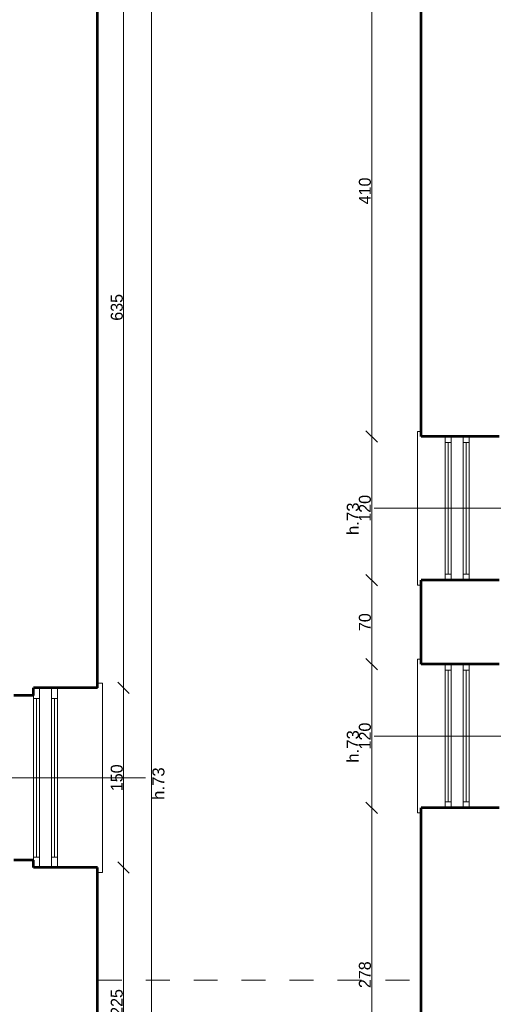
# Model space of a CAD drawing. Header units: inches. Extents: x -21887 to 84279, y -131485 to 67836.
# Tile 34 of 256: x 331 to 4283, y -26500 to -18284. Entities that reach past the tile are written whole.
import ezdxf

# ---------------------------------------------------------------- set-up
doc = ezdxf.new("R2010")
doc.units = ezdxf.units.IN
doc.header["$MEASUREMENT"] = 0
doc.linetypes.add('Dashed', pattern=[400, 200, -200])
doc.layers.get('0').update_dxf_attribs({"lineweight": 13})
doc.layers.get('Defpoints').update_dxf_attribs({"lineweight": 13})
for name, color, linetype, lineweight in [('AI_MURY', 7, 'Continuous', 53), ('Dimensioning', 7, 'Continuous', 13), ('DRZWI', 7, 'Continuous', 13), ('PODCIAGI', 7, 'Continuous', 13)]:
    doc.layers.add(name, color=color, linetype=linetype, lineweight=lineweight)
doc.styles.add('GENERATED_STYLE_7', font='txt')
doc.styles.add('Style-Courier New', font='txt')
doc.dimstyles.new('Dimstyle_4', dxfattribs={"dimtxt": 100, "dimasz": 95, "dimexe": 0, "dimexo": 0, "dimgap": 0.09, "dimtad": 1, "dimdec": 0, "dimlfac": 0.1, "dimzin": 0, "dimdsep": 46, "dimlunit": 5, "dimtxsty": 'GENERATED_STYLE_7', "dimblk": 'ARROWHEAD_6', "dimcen": 0.09, "dimclrd": 161, "dimclre": 161, "dimclrt": 7, "dimadec": 0, "dimazin": 0, "dimtfac": 1, "dimtdec": 0, "dimtmove": 0, "dimatfit": 3, "dimfxl": 0, "dimtolj": 1, "dimtzin": 0, "dimarcsym": 0})

# ---------------------------------------------------------------- blocks, each defined once
blk = doc.blocks.new('ARROWHEAD_6')
at = {"color": 0, "linetype": 'Continuous'}
for p, q in [((0, 0), (-1, 0)), ((-0.5, -0.5), (0.5, 0.5))]:
    blk.add_line(p, q, dxfattribs=at)
blk = doc.blocks.new('*U183')
at = {"layer": 'Defpoints', "color": 0, "linetype": 'Continuous'}
for p in [(-270, -24609.3), (56990.5, -24609.3), (57180.5, -28359.3)]:
    blk.add_point(p, dxfattribs=at)
at = {"layer": 'Dimensioning', "color": 161, "linetype": 'Continuous', "lineweight": -2}
for p, q in [((-269.9, -24609.3), (-270, -24609.3)), ((-270, -28264.3), (-270, -24704.3)), ((-269.9, -28359.3), (-270, -28359.3))]:
    blk.add_line(p, q, dxfattribs=at)
at = {"layer": 'Dimensioning', "color": 161, "linetype": 'Continuous', "lineweight": -2, "xscale": 95, "yscale": 95, "zscale": 95}
for p, rotation in [((-270, -24609.3), 90), ((-270, -28359.3), 270)]:
    blk.add_blockref('ARROWHEAD_6', p, dxfattribs=dict(at, rotation=rotation))
at = {"layer": 'Dimensioning', "color": 7, "linetype": 'Continuous', "insert": (-326.3, -26484.3), "char_height": 100, "attachment_point": 5, "rotation": 90, "style": 'GENERATED_STYLE_7'}
blk.add_mtext('375', dxfattribs=at)
blk = doc.blocks.new('*D1913')
at = {"layer": 'Defpoints'}
for p in [(-270, -24609.3), (56990.5, -24609.3), (-270, -26484.3), (57180.5, -28359.3)]:
    blk.add_point(p, dxfattribs=at)
at = {"layer": 'Dimensioning', "color": 161, "linetype": 'Continuous'}
blk.add_blockref('*U183', (0, 0), dxfattribs=at)
blk = doc.blocks.new('*U184')
at = {"layer": 'Defpoints', "color": 0, "linetype": 'Continuous'}
for p in [(-270, -21459.3), (57580.5, -21459.3), (56990.5, -24609.3)]:
    blk.add_point(p, dxfattribs=at)
at = {"layer": 'Dimensioning', "color": 161, "linetype": 'Continuous', "lineweight": -2}
for p, q in [((-269.9, -21459.3), (-270, -21459.3)), ((-270, -24514.3), (-270, -21554.3)), ((-269.9, -24609.3), (-270, -24609.3))]:
    blk.add_line(p, q, dxfattribs=at)
at = {"layer": 'Dimensioning', "color": 161, "linetype": 'Continuous', "lineweight": -2, "xscale": 95, "yscale": 95, "zscale": 95}
for p, rotation in [((-270, -21459.3), 90), ((-270, -24609.3), 270)]:
    blk.add_blockref('ARROWHEAD_6', p, dxfattribs=dict(at, rotation=rotation))
at = {"layer": 'Dimensioning', "color": 7, "linetype": 'Continuous', "insert": (-326.3, -23034.3), "char_height": 100, "attachment_point": 5, "rotation": 90, "style": 'GENERATED_STYLE_7'}
blk.add_mtext('315', dxfattribs=at)
blk = doc.blocks.new('*U1771')
at = {"layer": 'Defpoints'}
for p in [(122.4, -22997.2), (57973, -22997.2), (122.4, -23034.3), (57383, -26147.2)]:
    blk.add_point(p, dxfattribs=at)
at = {"layer": 'Dimensioning', "color": 161, "linetype": 'Continuous'}
blk.add_blockref('*U184', (392.5, -1537.9), dxfattribs=at)
blk = doc.blocks.new('*D1914')
at = {"layer": 'Defpoints'}
for p in [(122.4, 0), (122.4, -22997.2), (57973, -22997.2), (57383, -26147.2)]:
    blk.add_point(p, dxfattribs=at)
at = {"layer": 'Dimensioning', "color": 161, "linetype": 'Continuous'}
blk.add_blockref('*U1771', (0, 0), dxfattribs=at)
blk = doc.blocks.new('*U207')
at = {"layer": 'Defpoints', "color": 0, "linetype": 'Continuous'}
for p in [(724.7, 55030.7), (1431.3, 55030.7), (853.3, -36559.3)]:
    blk.add_point(p, dxfattribs=at)
at = {"layer": 'Dimensioning', "color": 161, "linetype": 'Continuous', "lineweight": -2}
for p, q in [((1431.1, 55030.7), (1431.3, 55030.7)), ((1431.3, -36464.3), (1431.3, 54935.7)), ((1431.1, -36559.3), (1431.3, -36559.3))]:
    blk.add_line(p, q, dxfattribs=at)
at = {"layer": 'Dimensioning', "color": 161, "linetype": 'Continuous', "lineweight": -2, "xscale": 95, "yscale": 95, "zscale": 95}
for p, rotation in [((1431.3, 55030.7), 90), ((1431.3, -36559.3), 270)]:
    blk.add_blockref('ARROWHEAD_6', p, dxfattribs=dict(at, rotation=rotation))
at = {"layer": 'Dimensioning', "color": 7, "linetype": 'Continuous', "insert": (1375, 9235.7), "char_height": 100, "attachment_point": 5, "rotation": 90, "style": 'GENERATED_STYLE_7'}
blk.add_mtext('9159', dxfattribs=at)
blk = doc.blocks.new('*D1941')
at = {"layer": 'Defpoints'}
for p in [(724.7, 55030.7), (1431.3, 55030.7), (1431.3, 9235.7), (853.3, -36559.3)]:
    blk.add_point(p, dxfattribs=at)
at = {"layer": 'Dimensioning', "color": 161, "linetype": 'Continuous'}
blk.add_blockref('*U207', (0, 0), dxfattribs=at)
blk = doc.blocks.new('*U290')
at = {"layer": 'Defpoints', "color": 0, "linetype": 'Continuous'}
for p in [(839.8, -25359.3), (1197.4, -25359.3), (856.2, -27609.3)]:
    blk.add_point(p, dxfattribs=at)
at = {"layer": 'Dimensioning', "color": 161, "linetype": 'Continuous', "lineweight": -2}
for p, q in [((1197.2, -25359.3), (1197.4, -25359.3)), ((1197.4, -27514.3), (1197.4, -25454.3)), ((1197.2, -27609.3), (1197.4, -27609.3))]:
    blk.add_line(p, q, dxfattribs=at)
at = {"layer": 'Dimensioning', "color": 161, "linetype": 'Continuous', "lineweight": -2, "xscale": 95, "yscale": 95, "zscale": 95}
for p, rotation in [((1197.4, -25359.3), 90), ((1197.4, -27609.3), 270)]:
    blk.add_blockref('ARROWHEAD_6', p, dxfattribs=dict(at, rotation=rotation))
at = {"layer": 'Dimensioning', "color": 7, "linetype": 'Continuous', "insert": (1141.1, -26484.3), "char_height": 100, "attachment_point": 5, "rotation": 90, "style": 'GENERATED_STYLE_7'}
blk.add_mtext('225', dxfattribs=at)
blk = doc.blocks.new('*D2153')
at = {"layer": 'Defpoints'}
for p in [(839.8, -25359.3), (1197.4, -25359.3), (1197.4, -26484.3), (856.2, -27609.3)]:
    blk.add_point(p, dxfattribs=at)
at = {"layer": 'Dimensioning', "color": 161, "linetype": 'Continuous'}
blk.add_blockref('*U290', (0, 0), dxfattribs=at)
blk = doc.blocks.new('*U291')
at = {"layer": 'Defpoints', "color": 0, "linetype": 'Continuous'}
for p in [(823.5, -23859.3), (1197.4, -23859.3), (839.8, -25359.3)]:
    blk.add_point(p, dxfattribs=at)
at = {"layer": 'Dimensioning', "color": 161, "linetype": 'Continuous', "lineweight": -2}
for p, q in [((1197.2, -23859.3), (1197.4, -23859.3)), ((1197.4, -25264.3), (1197.4, -23954.3)), ((1197.2, -25359.3), (1197.4, -25359.3))]:
    blk.add_line(p, q, dxfattribs=at)
at = {"layer": 'Dimensioning', "color": 161, "linetype": 'Continuous', "lineweight": -2, "xscale": 95, "yscale": 95, "zscale": 95}
for p, rotation in [((1197.4, -23859.3), 90), ((1197.4, -25359.3), 270)]:
    blk.add_blockref('ARROWHEAD_6', p, dxfattribs=dict(at, rotation=rotation))
at = {"layer": 'Dimensioning', "color": 7, "linetype": 'Continuous', "insert": (1141.1, -24609.3), "char_height": 100, "attachment_point": 5, "rotation": 90, "style": 'GENERATED_STYLE_7'}
blk.add_mtext('150', dxfattribs=at)
blk = doc.blocks.new('*D2154')
at = {"layer": 'Defpoints'}
for p in [(823.5, -23859.3), (1197.4, -23859.3), (1197.4, -24609.3), (839.8, -25359.3)]:
    blk.add_point(p, dxfattribs=at)
at = {"layer": 'Dimensioning', "color": 161, "linetype": 'Continuous'}
blk.add_blockref('*U291', (0, 0), dxfattribs=at)
blk = doc.blocks.new('*U292')
at = {"layer": 'Defpoints', "color": 0, "linetype": 'Continuous'}
for p in [(826.4, -17509.3), (1197.4, -17509.3), (823.5, -23859.3)]:
    blk.add_point(p, dxfattribs=at)
at = {"layer": 'Dimensioning', "color": 161, "linetype": 'Continuous', "lineweight": -2}
for p, q in [((1197.2, -17509.3), (1197.4, -17509.3)), ((1197.4, -23764.3), (1197.4, -17604.3)), ((1197.2, -23859.3), (1197.4, -23859.3))]:
    blk.add_line(p, q, dxfattribs=at)
at = {"layer": 'Dimensioning', "color": 161, "linetype": 'Continuous', "lineweight": -2, "xscale": 95, "yscale": 95, "zscale": 95}
for p, rotation in [((1197.4, -17509.3), 90), ((1197.4, -23859.3), 270)]:
    blk.add_blockref('ARROWHEAD_6', p, dxfattribs=dict(at, rotation=rotation))
at = {"layer": 'Dimensioning', "color": 7, "linetype": 'Continuous', "insert": (1141.1, -20684.3), "char_height": 100, "attachment_point": 5, "rotation": 90, "style": 'GENERATED_STYLE_7'}
blk.add_mtext('635', dxfattribs=at)
blk = doc.blocks.new('*D2155')
at = {"layer": 'Defpoints'}
for p in [(826.4, -17509.3), (1197.4, -17509.3), (1197.4, -20684.3), (823.5, -23859.3)]:
    blk.add_point(p, dxfattribs=at)
at = {"layer": 'Dimensioning', "color": 161, "linetype": 'Continuous'}
blk.add_blockref('*U292', (0, 0), dxfattribs=at)
blk = doc.blocks.new('*U376')
at = {"layer": 'Defpoints', "color": 0, "linetype": 'Continuous'}
for p in [(-3768.9, -23758.2), (61880.5, -23758.2), (62095.5, -27324.3)]:
    blk.add_point(p, dxfattribs=at)
at = {"layer": 'Dimensioning', "color": 161, "linetype": 'Continuous', "lineweight": -2}
for p, q in [((-3768.7, -23758.2), (-3768.9, -23758.2)), ((-3768.9, -27229.3), (-3768.9, -23853.2)), ((-3768.7, -27324.3), (-3768.9, -27324.3))]:
    blk.add_line(p, q, dxfattribs=at)
at = {"layer": 'Dimensioning', "color": 161, "linetype": 'Continuous', "lineweight": -2, "xscale": 95, "yscale": 95, "zscale": 95}
for p, rotation in [((-3768.9, -23758.2), 90), ((-3768.9, -27324.3), 270)]:
    blk.add_blockref('ARROWHEAD_6', p, dxfattribs=dict(at, rotation=rotation))
at = {"layer": 'Dimensioning', "color": 7, "linetype": 'Continuous', "insert": (-3825.2, -25541.2), "char_height": 100, "attachment_point": 5, "rotation": 90, "style": 'GENERATED_STYLE_7'}
blk.add_mtext('357', dxfattribs=at)
blk = doc.blocks.new('*U1772')
at = {"layer": 'Defpoints'}
for p in [(-2777.6, -24404.3), (62871.9, -24404.3), (-2777.6, -25541.2), (63086.9, -27970.5)]:
    blk.add_point(p, dxfattribs=at)
at = {"layer": 'Dimensioning', "color": 161, "linetype": 'Continuous'}
blk.add_blockref('*U376', (991.3, -646.2), dxfattribs=at)
blk = doc.blocks.new('*D2396')
at = {"layer": 'Defpoints'}
for p in [(-2777.6, 0), (-2777.6, -24404.3), (62871.9, -24404.3), (63086.9, -27970.5)]:
    blk.add_point(p, dxfattribs=at)
at = {"layer": 'Dimensioning', "color": 161, "linetype": 'Continuous'}
blk.add_blockref('*U1772', (0, 0), dxfattribs=at)
blk = doc.blocks.new('*U377')
at = {"layer": 'Defpoints', "color": 0, "linetype": 'Continuous'}
for p in [(-3768.9, -21459.3), (61832.4, -21459.3), (61880.5, -23758.2)]:
    blk.add_point(p, dxfattribs=at)
at = {"layer": 'Dimensioning', "color": 161, "linetype": 'Continuous', "lineweight": -2}
for p, q in [((-3768.7, -21459.3), (-3768.9, -21459.3)), ((-3768.9, -23663.2), (-3768.9, -21554.3)), ((-3768.7, -23758.2), (-3768.9, -23758.2))]:
    blk.add_line(p, q, dxfattribs=at)
at = {"layer": 'Dimensioning', "color": 161, "linetype": 'Continuous', "lineweight": -2, "xscale": 95, "yscale": 95, "zscale": 95}
for p, rotation in [((-3768.9, -21459.3), 90), ((-3768.9, -23758.2), 270)]:
    blk.add_blockref('ARROWHEAD_6', p, dxfattribs=dict(at, rotation=rotation))
at = {"layer": 'Dimensioning', "color": 7, "linetype": 'Continuous', "insert": (-3825.2, -22608.7), "char_height": 100, "attachment_point": 5, "rotation": 90, "style": 'GENERATED_STYLE_7'}
blk.add_mtext('230', dxfattribs=at)
blk = doc.blocks.new('*U1773')
at = {"layer": 'Defpoints'}
for p in [(-3488.6, -22004), (62112.7, -22004), (-3488.6, -22608.7), (62160.9, -24302.8)]:
    blk.add_point(p, dxfattribs=at)
at = {"layer": 'Dimensioning', "color": 161, "linetype": 'Continuous'}
blk.add_blockref('*U377', (280.3, -544.7), dxfattribs=at)
blk = doc.blocks.new('*D2397')
at = {"layer": 'Defpoints'}
for p in [(-3488.6, 0), (-3488.6, -22004), (62112.7, -22004), (62160.9, -24302.8)]:
    blk.add_point(p, dxfattribs=at)
at = {"layer": 'Dimensioning', "color": 161, "linetype": 'Continuous'}
blk.add_blockref('*U1773', (0, 0), dxfattribs=at)
blk = doc.blocks.new('*U929')
at = {"layer": 'Defpoints', "color": 0, "linetype": 'Continuous'}
for p in [(3267.9, -24861.2), (3680.5, -24861.2), (3680.5, -27644.3)]:
    blk.add_point(p, dxfattribs=at)
at = {"layer": 'Dimensioning', "color": 161, "linetype": 'Continuous', "lineweight": -2}
for p, q in [((3268.1, -24861.2), (3267.9, -24861.2)), ((3267.9, -27549.3), (3267.9, -24956.2)), ((3268.1, -27644.3), (3267.9, -27644.3))]:
    blk.add_line(p, q, dxfattribs=at)
at = {"layer": 'Dimensioning', "color": 161, "linetype": 'Continuous', "lineweight": -2, "xscale": 95, "yscale": 95, "zscale": 95}
for p, rotation in [((3267.9, -24861.2), 90), ((3267.9, -27644.3), 270)]:
    blk.add_blockref('ARROWHEAD_6', p, dxfattribs=dict(at, rotation=rotation))
at = {"layer": 'Dimensioning', "color": 7, "linetype": 'Continuous', "insert": (3211.6, -26252.8), "char_height": 100, "attachment_point": 5, "rotation": 90, "style": 'GENERATED_STYLE_7'}
blk.add_mtext('278', dxfattribs=at)
blk = doc.blocks.new('*D3488')
at = {"layer": 'Defpoints'}
for p in [(3267.9, -24861.2), (3680.5, -24861.2), (3267.9, -26252.8), (3680.5, -27644.3)]:
    blk.add_point(p, dxfattribs=at)
at = {"layer": 'Dimensioning', "color": 161, "linetype": 'Continuous'}
blk.add_blockref('*U929', (0, 0), dxfattribs=at)
blk = doc.blocks.new('*U930')
at = {"layer": 'Defpoints', "color": 0, "linetype": 'Continuous'}
for p in [(3267.9, -23661.2), (3680.5, -23661.2), (3680.5, -24861.2)]:
    blk.add_point(p, dxfattribs=at)
at = {"layer": 'Dimensioning', "color": 161, "linetype": 'Continuous', "lineweight": -2}
for p, q in [((3268.1, -23661.2), (3267.9, -23661.2)), ((3267.9, -24766.2), (3267.9, -23756.2)), ((3268.1, -24861.2), (3267.9, -24861.2))]:
    blk.add_line(p, q, dxfattribs=at)
at = {"layer": 'Dimensioning', "color": 161, "linetype": 'Continuous', "lineweight": -2, "xscale": 95, "yscale": 95, "zscale": 95}
for p, rotation in [((3267.9, -23661.2), 90), ((3267.9, -24861.2), 270)]:
    blk.add_blockref('ARROWHEAD_6', p, dxfattribs=dict(at, rotation=rotation))
at = {"layer": 'Dimensioning', "color": 7, "linetype": 'Continuous', "insert": (3211.6, -24261.2), "char_height": 100, "attachment_point": 5, "rotation": 90, "style": 'GENERATED_STYLE_7'}
blk.add_mtext('120', dxfattribs=at)
blk = doc.blocks.new('*D3489')
at = {"layer": 'Defpoints'}
for p in [(3267.9, -23661.2), (3680.5, -23661.2), (3267.9, -24261.2), (3680.5, -24861.2)]:
    blk.add_point(p, dxfattribs=at)
at = {"layer": 'Dimensioning', "color": 161, "linetype": 'Continuous'}
blk.add_blockref('*U930', (0, 0), dxfattribs=at)
blk = doc.blocks.new('*U931')
at = {"layer": 'Defpoints', "color": 0, "linetype": 'Continuous'}
for p in [(3267.9, -22961.2), (3680.5, -22961.2), (3680.5, -23661.2)]:
    blk.add_point(p, dxfattribs=at)
at = {"layer": 'Dimensioning', "color": 161, "linetype": 'Continuous', "lineweight": -2}
for p, q in [((3268.1, -22961.2), (3267.9, -22961.2)), ((3267.9, -23566.2), (3267.9, -23056.2)), ((3268.1, -23661.2), (3267.9, -23661.2))]:
    blk.add_line(p, q, dxfattribs=at)
at = {"layer": 'Dimensioning', "color": 161, "linetype": 'Continuous', "lineweight": -2, "xscale": 95, "yscale": 95, "zscale": 95}
for p, rotation in [((3267.9, -22961.2), 90), ((3267.9, -23661.2), 270)]:
    blk.add_blockref('ARROWHEAD_6', p, dxfattribs=dict(at, rotation=rotation))
at = {"layer": 'Dimensioning', "color": 7, "linetype": 'Continuous', "insert": (3211.6, -23311.2), "char_height": 100, "attachment_point": 5, "rotation": 90, "style": 'GENERATED_STYLE_7'}
blk.add_mtext('70', dxfattribs=at)
blk = doc.blocks.new('*D3490')
at = {"layer": 'Defpoints'}
for p in [(3267.9, -22961.2), (3680.5, -22961.2), (3267.9, -23311.2), (3680.5, -23661.2)]:
    blk.add_point(p, dxfattribs=at)
at = {"layer": 'Dimensioning', "color": 161, "linetype": 'Continuous'}
blk.add_blockref('*U931', (0, 0), dxfattribs=at)
blk = doc.blocks.new('*U932')
at = {"layer": 'Defpoints', "color": 0, "linetype": 'Continuous'}
for p in [(3267.9, -21761.2), (3680.5, -21761.2), (3680.5, -22961.2)]:
    blk.add_point(p, dxfattribs=at)
at = {"layer": 'Dimensioning', "color": 161, "linetype": 'Continuous', "lineweight": -2}
for p, q in [((3268.1, -21761.2), (3267.9, -21761.2)), ((3267.9, -22866.2), (3267.9, -21856.2)), ((3268.1, -22961.2), (3267.9, -22961.2))]:
    blk.add_line(p, q, dxfattribs=at)
at = {"layer": 'Dimensioning', "color": 161, "linetype": 'Continuous', "lineweight": -2, "xscale": 95, "yscale": 95, "zscale": 95}
for p, rotation in [((3267.9, -21761.2), 90), ((3267.9, -22961.2), 270)]:
    blk.add_blockref('ARROWHEAD_6', p, dxfattribs=dict(at, rotation=rotation))
at = {"layer": 'Dimensioning', "color": 7, "linetype": 'Continuous', "insert": (3211.6, -22361.2), "char_height": 100, "attachment_point": 5, "rotation": 90, "style": 'GENERATED_STYLE_7'}
blk.add_mtext('120', dxfattribs=at)
blk = doc.blocks.new('*D3491')
at = {"layer": 'Defpoints'}
for p in [(3267.9, -21761.2), (3680.5, -21761.2), (3267.9, -22361.2), (3680.5, -22961.2)]:
    blk.add_point(p, dxfattribs=at)
at = {"layer": 'Dimensioning', "color": 161, "linetype": 'Continuous'}
blk.add_blockref('*U932', (0, 0), dxfattribs=at)
blk = doc.blocks.new('*U933')
at = {"layer": 'Defpoints', "color": 0, "linetype": 'Continuous'}
for p in [(3267.9, -17664.3), (3680.5, -17664.3), (3680.5, -21761.2)]:
    blk.add_point(p, dxfattribs=at)
at = {"layer": 'Dimensioning', "color": 161, "linetype": 'Continuous', "lineweight": -2}
for p, q in [((3268.1, -17664.3), (3267.9, -17664.3)), ((3267.9, -21666.2), (3267.9, -17759.3)), ((3268.1, -21761.2), (3267.9, -21761.2))]:
    blk.add_line(p, q, dxfattribs=at)
at = {"layer": 'Dimensioning', "color": 161, "linetype": 'Continuous', "lineweight": -2, "xscale": 95, "yscale": 95, "zscale": 95}
for p, rotation in [((3267.9, -17664.3), 90), ((3267.9, -21761.2), 270)]:
    blk.add_blockref('ARROWHEAD_6', p, dxfattribs=dict(at, rotation=rotation))
at = {"layer": 'Dimensioning', "color": 7, "linetype": 'Continuous', "insert": (3211.6, -19712.8), "char_height": 100, "attachment_point": 5, "rotation": 90, "style": 'GENERATED_STYLE_7'}
blk.add_mtext('410', dxfattribs=at)
blk = doc.blocks.new('*D3492')
at = {"layer": 'Defpoints'}
for p in [(3267.9, -17664.3), (3680.5, -17664.3), (3267.9, -19712.8), (3680.5, -21761.2)]:
    blk.add_point(p, dxfattribs=at)
at = {"layer": 'Dimensioning', "color": 161, "linetype": 'Continuous'}
blk.add_blockref('*U933', (0, 0), dxfattribs=at)

msp = doc.modelspace()

# ---------------------------------------------------------------- linework, layer by layer
at = {"layer": 'AI_MURY', "color": 7, "linetype": 'Continuous'}
for p, q in [((980.5, -23859.3), (980.5, -17509.3)), ((3680.5, -21761.2), (3680.5, -17664.3)), ((4330.5, -21761.2), (3680.5, -21761.2)), ((3680.5, -23661.2), (3680.5, -22961.2)), ((4330.5, -22961.2), (3680.5, -22961.2)), ((4330.5, -23661.2), (3680.5, -23661.2)), ((980.5, -23859.3), (445.5, -23859.3)), ((445.5, -23921.8), (445.5, -23859.3)), ((445.5, -23921.8), (280.5, -23921.8)), ((3680.5, -27644.3), (3680.5, -24861.2)), ((4330.5, -24861.2), (3680.5, -24861.2)), ((445.5, -25296.8), (280.5, -25296.8)), ((445.5, -25359.3), (445.5, -25296.8)), ((980.5, -25359.3), (445.5, -25359.3)), ((980.5, -27609.3), (980.5, -25359.3))]:
    msp.add_line(p, q, dxfattribs=at)
at = {"layer": 'DRZWI', "color": 251, "linetype": 'Continuous'}
for p, q in [((3650.5, -21721.2), (3650.5, -23001.2)), ((3680.5, -21721.2), (3650.5, -21721.2)), ((3680.5, -23001.2), (3650.5, -23001.2)), ((3650.5, -23621.2), (3650.5, -24901.2)), ((3680.5, -23621.2), (3650.5, -23621.2)), ((980.5, -23819.3), (1020.5, -23819.3)), ((1020.5, -25399.3), (1020.5, -23819.3)), ((3680.5, -24901.2), (3650.5, -24901.2)), ((980.5, -25399.3), (1020.5, -25399.3))]:
    msp.add_line(p, q, dxfattribs=at)
at = {"layer": 'DRZWI', "color": 220, "linetype": 'Continuous'}
for p, q in [((3880.5, -21761.2), (3880.5, -21811.2)), ((3930.5, -21761.2), (3930.5, -21811.2)), ((4030.5, -21761.2), (4030.5, -21811.2)), ((4080.5, -21761.2), (4080.5, -21811.2)), ((3880.5, -21811.2), (3930.5, -21811.2)), ((3880.5, -21811.2), (3880.5, -22911.2)), ((3905.5, -22911.2), (3905.5, -21811.2)), ((3930.5, -21811.2), (3930.5, -22911.2)), ((4030.5, -21811.2), (4080.5, -21811.2)), ((4030.5, -21811.2), (4030.5, -22911.2)), ((4055.5, -22911.2), (4055.5, -21811.2)), ((4080.5, -21811.2), (4080.5, -22911.2)), ((5140.9, -22361.2), (3290.1, -22361.2)), ((3880.5, -22911.2), (3880.5, -22961.2)), ((3880.5, -22911.2), (3930.5, -22911.2)), ((3930.5, -22911.2), (3930.5, -22961.2)), ((4030.5, -22911.2), (4030.5, -22961.2)), ((4030.5, -22911.2), (4080.5, -22911.2)), ((4080.5, -22911.2), (4080.5, -22961.2)), ((3880.5, -23661.2), (3880.5, -23711.2)), ((3880.5, -23711.2), (3930.5, -23711.2)), ((3880.5, -23711.2), (3880.5, -24811.2)), ((3905.5, -24811.2), (3905.5, -23711.2)), ((3930.5, -23661.2), (3930.5, -23711.2)), ((3930.5, -23711.2), (3930.5, -24811.2)), ((4030.5, -23661.2), (4030.5, -23711.2)), ((4030.5, -23711.2), (4080.5, -23711.2)), ((4030.5, -23711.2), (4030.5, -24811.2)), ((4055.5, -24811.2), (4055.5, -23711.2)), ((4080.5, -23661.2), (4080.5, -23711.2)), ((4080.5, -23711.2), (4080.5, -24811.2)), ((495.5, -23946.8), (495.5, -23859.3)), ((595.5, -23946.8), (595.5, -23859.3)), ((645.5, -23946.8), (645.5, -23859.3)), ((445.5, -23946.8), (445.5, -23921.8)), ((495.5, -23946.8), (445.5, -23946.8)), ((445.5, -25271.8), (445.5, -23946.8)), ((470.5, -25271.8), (470.5, -23946.8)), ((495.5, -25271.8), (495.5, -23946.8)), ((595.5, -25271.8), (595.5, -23946.8)), ((645.5, -23946.8), (595.5, -23946.8)), ((620.5, -25271.8), (620.5, -23946.8)), ((645.5, -25271.8), (645.5, -23946.8)), ((5140.9, -24261.2), (3290.1, -24261.2)), ((-469.9, -24609.3), (1380.9, -24609.3)), ((3880.5, -24811.2), (3880.5, -24861.2)), ((3880.5, -24811.2), (3930.5, -24811.2)), ((3930.5, -24811.2), (3930.5, -24861.2)), ((4030.5, -24811.2), (4030.5, -24861.2)), ((4030.5, -24811.2), (4080.5, -24811.2)), ((4080.5, -24811.2), (4080.5, -24861.2)), ((495.5, -25271.8), (445.5, -25271.8)), ((445.5, -25271.8), (445.5, -25296.8)), ((495.5, -25271.8), (495.5, -25359.3)), ((595.5, -25271.8), (595.5, -25359.3)), ((645.5, -25271.8), (595.5, -25271.8)), ((645.5, -25271.8), (645.5, -25359.3))]:
    msp.add_line(p, q, dxfattribs=at)
at = {"layer": 'PODCIAGI', "color": 7, "linetype": 'Dashed'}
msp.add_line((982.6, -26299.3), (3680.5, -26299.3), dxfattribs=at)

# ---------------------------------------------------------------- texts
at = {"layer": 'DRZWI', "color": 220, "char_height": 100, "width": 460.863, "attachment_point": 1, "rotation": 90, "style": 'GENERATED_STYLE_7'}
for insert in [(3060.5, -22584.2), (3060.5, -24484.2), (1438.2, -24794.3)]:
    msp.add_mtext('\\fArial|b0|i0|c238|p39;h.73', dxfattribs=dict(at, insert=insert))

# ---------------------------------------------------------------- dimensions: what is measured, and where the dimension line sits
at = {"layer": 'Dimensioning', "color": 161, "linetype": 'Continuous'}
for base, p1, p2, picture, middle in [((1431.3, 55030.7), (853.3, -36559.3), (724.7, 55030.7), '*D1941', (1431.3, 9235.7)), ((-3488.6, -22004), (62160.9, -24302.8), (62112.7, -22004), '*D2397', (-3488.6, 0)), ((-2777.6, -24404.3), (63086.9, -27970.5), (62871.9, -24404.3), '*D2396', (-2777.6, 0)), ((122.4, -22997.2), (57383, -26147.2), (57973, -22997.2), '*D1914', (122.4, 0)), ((1197.4, -17509.3), (823.5, -23859.3), (826.4, -17509.3), '*D2155', (1197.4, -20684.3)), ((3267.9, -17664.3), (3680.5, -21761.2), (3680.5, -17664.3), '*D3492', (3267.9, -19712.8)), ((3267.9, -21761.2), (3680.5, -22961.2), (3680.5, -21761.2), '*D3491', (3267.9, -22361.2)), ((3267.9, -22961.2), (3680.5, -23661.2), (3680.5, -22961.2), '*D3490', (3267.9, -23311.2)), ((3267.9, -23661.2), (3680.5, -24861.2), (3680.5, -23661.2), '*D3489', (3267.9, -24261.2)), ((1197.4, -23859.3), (839.8, -25359.3), (823.5, -23859.3), '*D2154', (1197.4, -24609.3)), ((-270, -24609.3), (57180.5, -28359.3), (56990.5, -24609.3), '*D1913', (-270, -26484.3)), ((3267.9, -24861.2), (3680.5, -27644.3), (3680.5, -24861.2), '*D3488', (3267.9, -26252.8)), ((1197.4, -25359.3), (856.2, -27609.3), (839.8, -25359.3), '*D2153', (1197.4, -26484.3))]:
    dim = msp.add_linear_dim(base=base, p1=p1, p2=p2, angle=90, dimstyle='Dimstyle_4', override={"dimtxsty": 'Style-Courier New', "dimclrd": 0, "dimclre": 161, "dimlwe": 0}, dxfattribs=at)
    dim.commit()
    dim.dimension.update_dxf_attribs({"geometry": picture, "text_midpoint": middle, "dimtype": 128})

doc.saveas('drawing.dxf')
